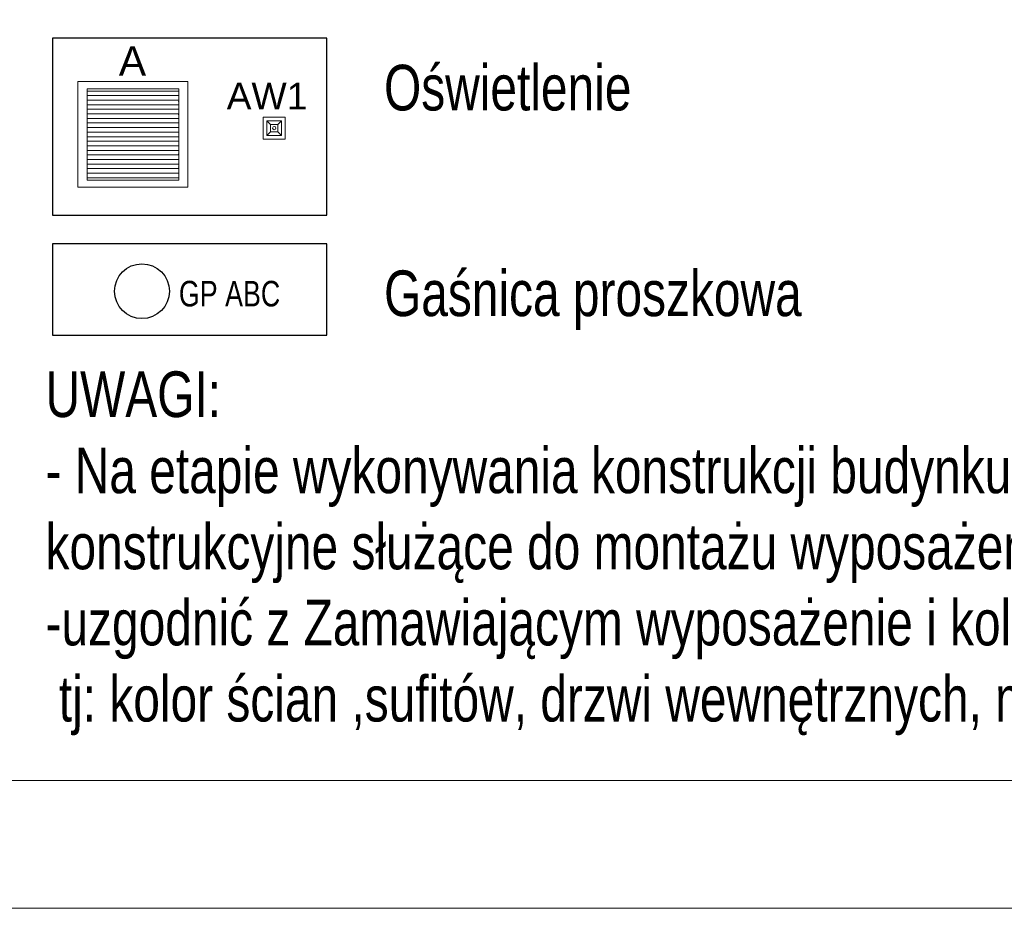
# Model space of a CAD drawing. Header units: inches. Extents: x 67014 to 70164, y -40762 to -35657.
# Tile 6 of 55: x 68427 to 68697, y -40762 to -40518. Entities that reach past the tile are written whole.
import ezdxf
from ezdxf.enums import TextEntityAlignment as Align

# ---------------------------------------------------------------- set-up
doc = ezdxf.new("R2010")
doc.units = ezdxf.units.IN
doc.header["$MEASUREMENT"] = 0
doc.layers.add('--ppoż', color=1, linetype='Continuous')
for name, color, linetype, lineweight in [('A--tabelka rysunku', 7, 'Continuous', 0), ('A--tabelka-opisy uwagi', 7, 'Continuous', 0), ('A0-tabelka', 7, 'Continuous', 0), ('LUXIONA', 140, 'Continuous', 0)]:
    doc.layers.add(name, color=color, linetype=linetype, lineweight=lineweight)
doc.styles.add('1-50', font='arial.ttf', dxfattribs={"width": 0.75, "height": 12.5})
doc.styles.get("Standard").update_dxf_attribs({"font": 'ARIAL.TTF'})
doc.styles.add('STYL-1', font='arial.ttf', dxfattribs={"width": 0.75})

# ---------------------------------------------------------------- blocks, each defined once
blk = doc.blocks.new('A')
at = {"layer": 'LUXIONA', "linetype": 'Continuous'}
h = blk.add_hatch(dxfattribs=at)
h.set_pattern_fill('ANSI31', color=256, scale=200, angle=135)
h.set_pattern_definition([(180, (365.154, -7.218), (-2e-15, -25), [])])
h.paths.add_polyline_path([(51, 540), (51, 40), (551, 40), (551, 540)])
for p, q in [((51, 290), (51, 540)), ((301, 540), (51, 540)), ((301, 540), (551, 540)), ((551, 540), (551, 40))]:
    blk.add_line(p, q, dxfattribs=at)
for points in [[(0, 580), (602, 580), (602, 0), (0, 0)], [(51, 540), (551, 540), (551, 40), (51, 40)], [(51, 540), (551, 540), (551, 40), (51, 40)]]:
    blk.add_lwpolyline(points, close=True, dxfattribs=at)
for p in [(551, 468.6), (551, 397.1), (551, 325.7), (551, 254.3), (551, 182.9), (551, 111.4)]:
    blk.add_point(p, dxfattribs=at)
at = {"layer": 'LUXIONA'}
blk.add_attdef('OZNACZENIE', text='', height=80, dxfattribs=at).set_placement((298.1, 611.8), align=Align.CENTER)
blk = doc.blocks.new('Lovato')
at = {"layer": 'LUXIONA'}
for p, q in [((-40, 40), (-20, 20)), ((20, 20), (40, 40)), ((-20, -20), (-40, -40)), ((20, -20), (40, -40))]:
    blk.add_line(p, q, dxfattribs=at)
for points in [[(-60, -60), (60, -60), (60, 60), (-60, 60)], [(-40, 40), (40, 40), (40, -40), (-40, -40)], [(-20, 20), (20, 20), (20, -20), (-20, -20)]]:
    blk.add_lwpolyline(points, close=True, dxfattribs=at)
blk.add_circle((0, 0), 9.01, dxfattribs=at)
blk.add_attdef('OZNACZENIE', text='', height=145.9, dxfattribs=at).set_placement((-39.7, 102.1), align=Align.CENTER)

msp = doc.modelspace()

# ---------------------------------------------------------------- linework, layer by layer
at = {"layer": '--ppoż', "lineweight": 30}
msp.add_circle((68460.731, -40592.668), 7.5, dxfattribs=at)
at = {"ltscale": 8}
for points in [[(68436.291, -40571.887), (68511.326, -40571.887), (68511.326, -40523.434), (68436.291, -40523.434)], [(68436.291, -40604.74), (68511.326, -40604.74), (68511.326, -40579.74), (68436.291, -40579.74)]]:
    msp.add_lwpolyline(points, close=True, dxfattribs=at)
at = {"layer": 'A--tabelka rysunku', "linetype": 'Continuous'}
for points in [[(68064.402, -40761.616), (70164.402, -40761.616), (70164.402, -39276.616), (68064.402, -39276.616)], [(68064.402, -40761.616), (70164.402, -40761.616), (70164.402, -39276.616), (68064.402, -39276.616)], [(68189.402, -40726.616), (70129.402, -40726.616), (70129.402, -39311.616), (68189.402, -39311.616)]]:
    msp.add_lwpolyline(points, close=True, dxfattribs=at)

# ---------------------------------------------------------------- block references
at = {"layer": 'LUXIONA', "color": 7, "linetype": 'ByBlock'}
ref = msp.add_blockref('A', (68443.215, -40564.223), dxfattribs=dict(at, xscale=0.0499999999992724, yscale=0.05000000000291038, zscale=0.05))
ref.add_attrib('OZNACZENIE', 'A', dxfattribs={"height": 8}).set_placement((68458.122, -40533.631), align=Align.CENTER)
at = {"layer": 'LUXIONA', "color": 7, "lineweight": -3, "xscale": 0.05, "yscale": 0.05, "zscale": 0.05}
msp.add_blockref('Lovato', (68496.924, -40548.006), dxfattribs=at).add_auto_attribs({'OZNACZENIE': 'AW1'})

# ---------------------------------------------------------------- texts
at = {"layer": '--ppoż', "insert": (68620.505, -40596.934), "char_height": 7, "width": 149.6707, "attachment_point": 9, "style": 'STYL-1'}
msp.add_mtext('\\pxql;GP ABC', dxfattribs=at)
at = {"layer": 'A--tabelka-opisy uwagi', "linetype": 'Continuous', "lineweight": 5, "insert": (68434.343, -40614.623), "char_height": 12.5, "width": 494.47085, "attachment_point": 1, "style": '1-50'}
msp.add_mtext('UWAGI:\\P- Na etapie wykonywania konstrukcji budynku należy wykonać  dodatkowe elementy konstrukcyjne służące do montażu wyposażenia kuchni i łazienki \\P-uzgodnić z Zamawiającym wyposażenie i kolorystykę materiałów wykończeniowych\\P tj: kolor ścian ,sufitów, drzwi wewnętrznych, mebli', dxfattribs=at)
at = {"layer": 'A0-tabelka', "lineweight": 5, "char_height": 12.5, "width": 530.30439, "attachment_point": 1, "style": '1-50'}
for s, insert in [('Oświetlenie', (68526.946, -40530.683)), ('Gaśnica proszkowa', (68526.946, -40586.989))]:
    msp.add_mtext(s, dxfattribs=dict(at, insert=insert))

doc.saveas('drawing.dxf')
